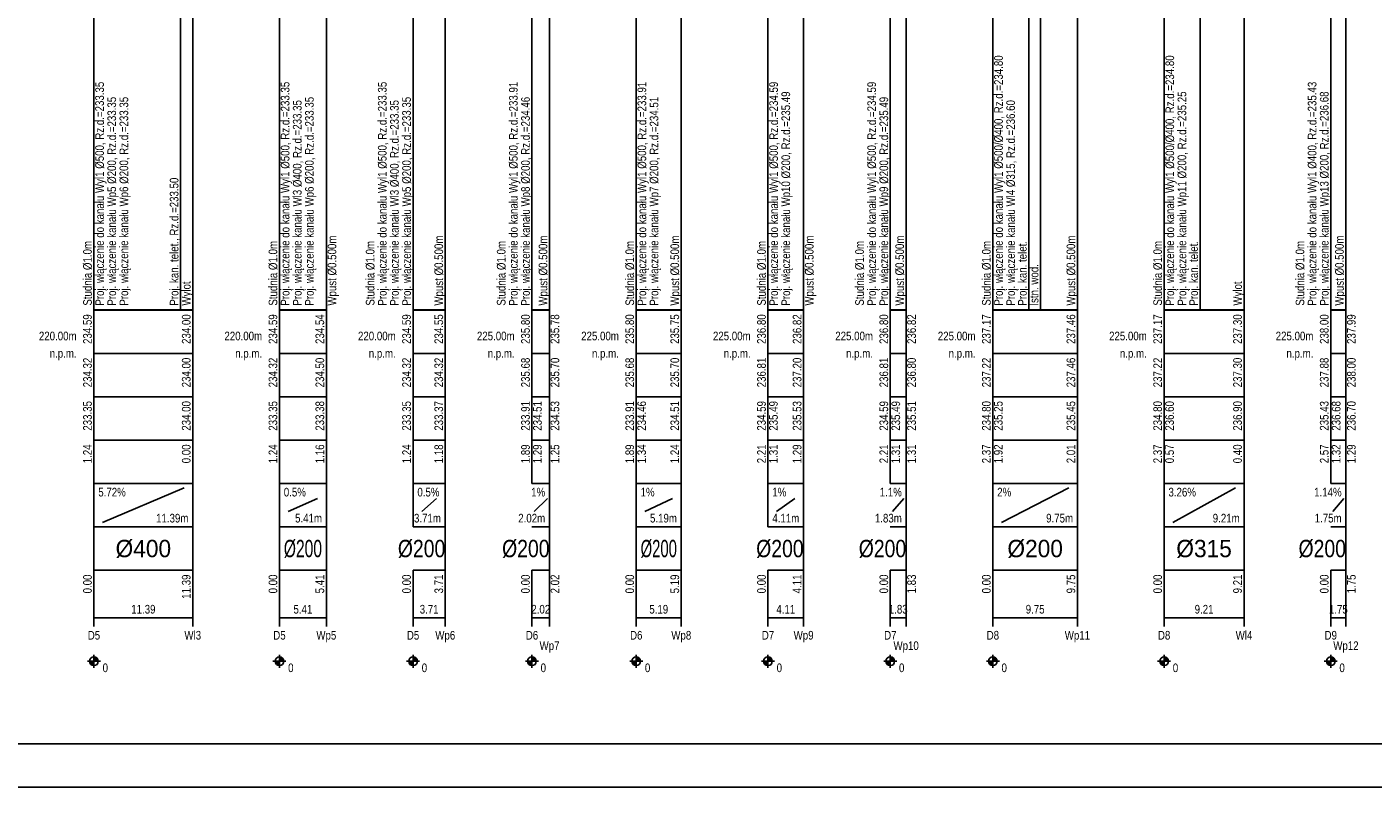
# Model space of a CAD drawing. Header units: metres. Extents: x 0 to 2625, y -705 to 306.
# Tile 27 of 34: x 1601 to 1912, y -10 to 165. Entities that reach past the tile are written whole.
import ezdxf
from ezdxf.enums import TextEntityAlignment as Align

# ---------------------------------------------------------------- set-up
doc = ezdxf.new("R2010")
doc.units = ezdxf.units.M
doc.header["$LTSCALE"] = 0.2
for name, color, linetype in [('Liczby', 7, 'CONTINUOUS'), ('Linie_opisowe', 7, 'CONTINUOUS'), ('Linie_tabeli', 7, 'CONTINUOUS'), ('Opis_PZ', 7, 'CONTINUOUS'), ('Opis_uzbr_n', 7, 'CONTINUOUS'), ('Opis_wl', 7, 'CONTINUOUS'), ('warstwa_nr_0', 8, 'CONTINUOUS')]:
    doc.layers.add(name, color=color, linetype=linetype)
doc.styles.get("Standard").update_dxf_attribs({"font": 'arial.ttf'})

msp = doc.modelspace()

# ---------------------------------------------------------------- linework, layer by layer
at = {"layer": 'Liczby'}
for p, q in [((1615.0023, 19), (1618.0023, 19)), ((1615.5047, 18.9302), (1617.4999, 19.0698)), ((1615.512, 18.8608), (1617.4926, 19.1392)), ((1615.5242, 18.7921), (1617.4804, 19.2079)), ((1615.541, 18.7244), (1617.4636, 19.2756)), ((1615.5626, 18.658), (1617.442, 19.342)), ((1615.5888, 18.5933), (1617.4158, 19.4067)), ((1615.6194, 18.5305), (1617.3852, 19.4695)), ((1615.6543, 18.4701), (1617.3503, 19.5299)), ((1615.6933, 18.4122), (1617.3113, 19.5878)), ((1615.7363, 18.3572), (1617.2683, 19.6428)), ((1615.783, 18.3053), (1617.2216, 19.6947)), ((1615.8332, 18.2569), (1617.1714, 19.7431)), ((1615.8866, 18.212), (1617.118, 19.788)), ((1615.9431, 18.171), (1617.0615, 19.829)), ((1616.0023, 18.134), (1617.0023, 19.866)), ((1616.0639, 18.1012), (1616.9407, 19.8988)), ((1616.1277, 18.0728), (1616.8769, 19.9272)), ((1616.1933, 18.0489), (1616.8113, 19.9511)), ((1616.2604, 18.0297), (1616.7442, 19.9703)), ((1616.3287, 18.0152), (1616.6759, 19.9848)), ((1616.3978, 18.0055), (1616.6068, 19.9945)), ((1616.4674, 18.0006), (1616.5372, 19.9994)), ((1616.5023, 20.5), (1616.5023, 17.5)), ((1657.7873, 19), (1660.7873, 19)), ((1658.2897, 18.9302), (1660.2849, 19.0698)), ((1658.297, 18.8608), (1660.2776, 19.1392)), ((1658.3092, 18.7921), (1660.2654, 19.2079)), ((1658.326, 18.7244), (1660.2486, 19.2756)), ((1658.3476, 18.658), (1660.227, 19.342)), ((1658.3738, 18.5933), (1660.2008, 19.4067)), ((1658.4044, 18.5305), (1660.1702, 19.4695)), ((1658.4393, 18.4701), (1660.1353, 19.5299)), ((1658.4783, 18.4122), (1660.0963, 19.5878)), ((1658.5213, 18.3572), (1660.0533, 19.6428)), ((1658.568, 18.3053), (1660.0066, 19.6947)), ((1658.6182, 18.2569), (1659.9564, 19.7431)), ((1658.6716, 18.212), (1659.903, 19.788)), ((1658.7281, 18.171), (1659.8465, 19.829)), ((1658.7873, 18.134), (1659.7873, 19.866)), ((1658.8489, 18.1012), (1659.7257, 19.8988)), ((1658.9127, 18.0728), (1659.6619, 19.9272)), ((1658.9783, 18.0489), (1659.5963, 19.9511)), ((1659.0454, 18.0297), (1659.5292, 19.9703)), ((1659.1137, 18.0152), (1659.4609, 19.9848)), ((1659.1828, 18.0055), (1659.3918, 19.9945)), ((1659.2524, 18.0006), (1659.3222, 19.9994)), ((1659.2873, 20.5), (1659.2873, 17.5)), ((1688.5991, 19), (1691.5991, 19)), ((1689.1015, 18.9302), (1691.0967, 19.0698)), ((1689.1088, 18.8608), (1691.0894, 19.1392)), ((1689.121, 18.7921), (1691.0772, 19.2079)), ((1689.1378, 18.7244), (1691.0604, 19.2756)), ((1689.1594, 18.658), (1691.0388, 19.342)), ((1689.1856, 18.5933), (1691.0126, 19.4067)), ((1689.2162, 18.5305), (1690.982, 19.4695)), ((1689.2511, 18.4701), (1690.9471, 19.5299)), ((1689.2901, 18.4122), (1690.9081, 19.5878)), ((1689.3331, 18.3572), (1690.8651, 19.6428)), ((1689.3798, 18.3053), (1690.8184, 19.6947)), ((1689.43, 18.2569), (1690.7682, 19.7431)), ((1689.4834, 18.212), (1690.7148, 19.788)), ((1689.5399, 18.171), (1690.6583, 19.829)), ((1689.5991, 18.134), (1690.5991, 19.866)), ((1689.6607, 18.1012), (1690.5375, 19.8988)), ((1689.7245, 18.0728), (1690.4737, 19.9272)), ((1689.7901, 18.0489), (1690.4081, 19.9511)), ((1689.8572, 18.0297), (1690.341, 19.9703)), ((1689.9255, 18.0152), (1690.2727, 19.9848)), ((1689.9946, 18.0055), (1690.2036, 19.9945)), ((1690.0642, 18.0006), (1690.134, 19.9994)), ((1690.0991, 20.5), (1690.0991, 17.5)), ((1716.0279, 19), (1719.0279, 19)), ((1716.5303, 18.9302), (1718.5255, 19.0698)), ((1716.5376, 18.8608), (1718.5182, 19.1392)), ((1716.5498, 18.7921), (1718.506, 19.2079)), ((1716.5666, 18.7244), (1718.4892, 19.2756)), ((1716.5882, 18.658), (1718.4676, 19.342)), ((1716.6144, 18.5933), (1718.4414, 19.4067)), ((1716.645, 18.5305), (1718.4108, 19.4695)), ((1716.6799, 18.4701), (1718.3759, 19.5299)), ((1716.7189, 18.4122), (1718.3369, 19.5878)), ((1716.7619, 18.3572), (1718.2939, 19.6428)), ((1716.8086, 18.3053), (1718.2472, 19.6947)), ((1716.8588, 18.2569), (1718.197, 19.7431)), ((1716.9122, 18.212), (1718.1436, 19.788)), ((1716.9687, 18.171), (1718.0871, 19.829)), ((1717.0279, 18.134), (1718.0279, 19.866)), ((1717.0895, 18.1012), (1717.9663, 19.8988)), ((1717.1533, 18.0728), (1717.9025, 19.9272)), ((1717.2189, 18.0489), (1717.8369, 19.9511)), ((1717.286, 18.0297), (1717.7698, 19.9703)), ((1717.3543, 18.0152), (1717.7015, 19.9848)), ((1717.4234, 18.0055), (1717.6324, 19.9945)), ((1717.493, 18.0006), (1717.5628, 19.9994)), ((1717.5279, 20.5), (1717.5279, 17.5)), ((1740.0741, 19), (1743.0741, 19)), ((1740.5765, 18.9302), (1742.5717, 19.0698)), ((1740.5838, 18.8608), (1742.5644, 19.1392)), ((1740.596, 18.7921), (1742.5522, 19.2079)), ((1740.6128, 18.7244), (1742.5354, 19.2756)), ((1740.6344, 18.658), (1742.5138, 19.342)), ((1740.6606, 18.5933), (1742.4876, 19.4067)), ((1740.6912, 18.5305), (1742.457, 19.4695)), ((1740.7261, 18.4701), (1742.4221, 19.5299)), ((1740.7651, 18.4122), (1742.3831, 19.5878)), ((1740.8081, 18.3572), (1742.3401, 19.6428)), ((1740.8548, 18.3053), (1742.2934, 19.6947)), ((1740.905, 18.2569), (1742.2432, 19.7431)), ((1740.9584, 18.212), (1742.1898, 19.788)), ((1741.0149, 18.171), (1742.1333, 19.829)), ((1741.0741, 18.134), (1742.0741, 19.866)), ((1741.1357, 18.1012), (1742.0125, 19.8988)), ((1741.1995, 18.0728), (1741.9487, 19.9272)), ((1741.2651, 18.0489), (1741.8831, 19.9511)), ((1741.3322, 18.0297), (1741.816, 19.9703)), ((1741.4005, 18.0152), (1741.7477, 19.9848)), ((1741.4696, 18.0055), (1741.6786, 19.9945)), ((1741.5392, 18.0006), (1741.609, 19.9994)), ((1741.5741, 20.5), (1741.5741, 17.5)), ((1770.4619, 19), (1773.4619, 19)), ((1770.9643, 18.9302), (1772.9595, 19.0698)), ((1770.9716, 18.8608), (1772.9522, 19.1392)), ((1770.9838, 18.7921), (1772.94, 19.2079)), ((1771.0006, 18.7244), (1772.9232, 19.2756)), ((1771.0222, 18.658), (1772.9016, 19.342)), ((1771.0484, 18.5933), (1772.8754, 19.4067)), ((1771.079, 18.5305), (1772.8448, 19.4695)), ((1771.1139, 18.4701), (1772.8099, 19.5299)), ((1771.1529, 18.4122), (1772.7709, 19.5878)), ((1771.1959, 18.3572), (1772.7279, 19.6428)), ((1771.2426, 18.3053), (1772.6812, 19.6947)), ((1771.2928, 18.2569), (1772.631, 19.7431)), ((1771.3462, 18.212), (1772.5776, 19.788)), ((1771.4027, 18.171), (1772.5211, 19.829)), ((1771.4619, 18.134), (1772.4619, 19.866)), ((1771.5235, 18.1012), (1772.4003, 19.8988)), ((1771.5873, 18.0728), (1772.3365, 19.9272)), ((1771.6529, 18.0489), (1772.2709, 19.9511)), ((1771.72, 18.0297), (1772.2038, 19.9703)), ((1771.7883, 18.0152), (1772.1355, 19.9848)), ((1771.8574, 18.0055), (1772.0664, 19.9945)), ((1771.927, 18.0006), (1771.9968, 19.9994)), ((1771.9619, 20.5), (1771.9619, 17.5)), ((1798.6771, 19), (1801.6771, 19)), ((1799.1795, 18.9302), (1801.1747, 19.0698)), ((1799.1868, 18.8608), (1801.1674, 19.1392)), ((1799.199, 18.7921), (1801.1552, 19.2079)), ((1799.2158, 18.7244), (1801.1384, 19.2756)), ((1799.2374, 18.658), (1801.1168, 19.342)), ((1799.2636, 18.5933), (1801.0906, 19.4067)), ((1799.2942, 18.5305), (1801.06, 19.4695)), ((1799.3291, 18.4701), (1801.0251, 19.5299)), ((1799.3681, 18.4122), (1800.9861, 19.5878)), ((1799.4111, 18.3572), (1800.9431, 19.6428)), ((1799.4578, 18.3053), (1800.8964, 19.6947)), ((1799.508, 18.2569), (1800.8462, 19.7431)), ((1799.5614, 18.212), (1800.7928, 19.788)), ((1799.6179, 18.171), (1800.7363, 19.829)), ((1799.6771, 18.134), (1800.6771, 19.866)), ((1799.7387, 18.1012), (1800.6155, 19.8988)), ((1799.8025, 18.0728), (1800.5517, 19.9272)), ((1799.8681, 18.0489), (1800.4861, 19.9511)), ((1799.9352, 18.0297), (1800.419, 19.9703)), ((1800.0035, 18.0152), (1800.3507, 19.9848)), ((1800.0726, 18.0055), (1800.2816, 19.9945)), ((1800.1422, 18.0006), (1800.212, 19.9994)), ((1800.1771, 20.5), (1800.1771, 17.5)), ((1822.3275, 19), (1825.3275, 19)), ((1822.8299, 18.9302), (1824.8251, 19.0698)), ((1822.8372, 18.8608), (1824.8178, 19.1392)), ((1822.8494, 18.7921), (1824.8056, 19.2079)), ((1822.8662, 18.7244), (1824.7888, 19.2756)), ((1822.8878, 18.658), (1824.7672, 19.342)), ((1822.914, 18.5933), (1824.741, 19.4067)), ((1822.9446, 18.5305), (1824.7104, 19.4695)), ((1822.9795, 18.4701), (1824.6755, 19.5299)), ((1823.0185, 18.4122), (1824.6365, 19.5878)), ((1823.0615, 18.3572), (1824.5935, 19.6428)), ((1823.1082, 18.3053), (1824.5468, 19.6947)), ((1823.1584, 18.2569), (1824.4966, 19.7431)), ((1823.2118, 18.212), (1824.4432, 19.788)), ((1823.2683, 18.171), (1824.3867, 19.829)), ((1823.3275, 18.134), (1824.3275, 19.866)), ((1823.3891, 18.1012), (1824.2659, 19.8988)), ((1823.4529, 18.0728), (1824.2021, 19.9272)), ((1823.5185, 18.0489), (1824.1365, 19.9511)), ((1823.5856, 18.0297), (1824.0694, 19.9703)), ((1823.6539, 18.0152), (1824.0011, 19.9848)), ((1823.723, 18.0055), (1823.932, 19.9945)), ((1823.7926, 18.0006), (1823.8624, 19.9994)), ((1823.8275, 20.5), (1823.8275, 17.5)), ((1861.8287, 19), (1864.8287, 19)), ((1862.3311, 18.9302), (1864.3263, 19.0698)), ((1862.3384, 18.8608), (1864.319, 19.1392)), ((1862.3506, 18.7921), (1864.3068, 19.2079)), ((1862.3674, 18.7244), (1864.29, 19.2756)), ((1862.389, 18.658), (1864.2684, 19.342)), ((1862.4152, 18.5933), (1864.2422, 19.4067)), ((1862.4458, 18.5305), (1864.2116, 19.4695)), ((1862.4807, 18.4701), (1864.1767, 19.5299)), ((1862.5197, 18.4122), (1864.1377, 19.5878)), ((1862.5627, 18.3572), (1864.0947, 19.6428)), ((1862.6094, 18.3053), (1864.048, 19.6947)), ((1862.6596, 18.2569), (1863.9978, 19.7431)), ((1862.713, 18.212), (1863.9444, 19.788)), ((1862.7695, 18.171), (1863.8879, 19.829)), ((1862.8287, 18.134), (1863.8287, 19.866)), ((1862.8903, 18.1012), (1863.7671, 19.8988)), ((1862.9541, 18.0728), (1863.7033, 19.9272)), ((1863.0197, 18.0489), (1863.6377, 19.9511)), ((1863.0868, 18.0297), (1863.5706, 19.9703)), ((1863.1551, 18.0152), (1863.5023, 19.9848)), ((1863.2242, 18.0055), (1863.4332, 19.9945)), ((1863.2938, 18.0006), (1863.3636, 19.9994)), ((1863.3287, 20.5), (1863.3287, 17.5)), ((1900.254, 19), (1903.254, 19)), ((1900.7564, 18.9302), (1902.7516, 19.0698)), ((1900.7637, 18.8608), (1902.7443, 19.1392)), ((1900.7759, 18.7921), (1902.7321, 19.2079)), ((1900.7927, 18.7244), (1902.7153, 19.2756)), ((1900.8143, 18.658), (1902.6937, 19.342)), ((1900.8405, 18.5933), (1902.6675, 19.4067)), ((1900.8711, 18.5305), (1902.6369, 19.4695)), ((1900.906, 18.4701), (1902.602, 19.5299)), ((1900.945, 18.4122), (1902.563, 19.5878)), ((1900.988, 18.3572), (1902.52, 19.6428)), ((1901.0347, 18.3053), (1902.4733, 19.6947)), ((1901.0849, 18.2569), (1902.4231, 19.7431)), ((1901.1383, 18.212), (1902.3697, 19.788)), ((1901.1948, 18.171), (1902.3132, 19.829)), ((1901.254, 18.134), (1902.254, 19.866)), ((1901.3156, 18.1012), (1902.1924, 19.8988)), ((1901.3794, 18.0728), (1902.1286, 19.9272)), ((1901.445, 18.0489), (1902.063, 19.9511)), ((1901.5121, 18.0297), (1901.9959, 19.9703)), ((1901.5804, 18.0152), (1901.9276, 19.9848)), ((1901.6495, 18.0055), (1901.8585, 19.9945)), ((1901.7191, 18.0006), (1901.7889, 19.9994)), ((1901.754, 20.5), (1901.754, 17.5))]:
    msp.add_line(p, q, dxfattribs=at)
for centre in [(1616.5023, 19), (1659.2873, 19), (1690.0991, 19), (1717.5279, 19), (1741.5741, 19), (1771.9619, 19), (1800.1771, 19), (1823.8275, 19), (1863.3287, 19), (1901.754, 19)]:
    msp.add_circle(centre, 1, dxfattribs=at)
at = {"layer": 'Linie_opisowe'}
for points in [[(1636.9423, 235), (1636.9423, 180.56), (1636.4873, 170.56), (1636.4873, 100)], [(1825.5675, 211.956), (1825.5675, 187.76), (1832.1275, 177.76), (1832.1275, 100)], [(1865.8287, 212.17), (1865.8287, 187.76), (1871.6287, 177.76), (1871.6287, 100)], [(1832.3475, 208.083), (1832.3475, 187.76), (1834.8275, 177.76), (1834.8275, 100)]]:
    msp.add_lwpolyline(points, dxfattribs=at)
at = {"layer": 'Linie_tabeli'}
for p, q in [((1616.5023, 100), (1616.5023, 90)), ((1616.5023, 100), (1616.5023, 29)), ((1639.2873, 100), (1639.2873, 90)), ((1639.2873, 100), (1639.2873, 29)), ((1659.2873, 100), (1659.2873, 90)), ((1659.2873, 100), (1659.2873, 29)), ((1670.0991, 100), (1670.0991, 90)), ((1670.0991, 100), (1670.0991, 29)), ((1690.0991, 100), (1690.0991, 90)), ((1690.0991, 100), (1690.0991, 50)), ((1697.5279, 100), (1697.5279, 90)), ((1697.5279, 100), (1697.5279, 29)), ((1717.5279, 100), (1717.5279, 90)), ((1717.5279, 100), (1717.5279, 60)), ((1721.5741, 100), (1721.5741, 90)), ((1721.5741, 100), (1721.5741, 29)), ((1741.5741, 100), (1741.5741, 90)), ((1741.5741, 100), (1741.5741, 29)), ((1751.9619, 100), (1751.9619, 90)), ((1751.9619, 100), (1751.9619, 29)), ((1771.9619, 100), (1771.9619, 90)), ((1771.9619, 100), (1771.9619, 50)), ((1780.1771, 100), (1780.1771, 90)), ((1780.1771, 100), (1780.1771, 29)), ((1800.1771, 100), (1800.1771, 90)), ((1800.1771, 100), (1800.1771, 60)), ((1803.8275, 100), (1803.8275, 90)), ((1803.8275, 100), (1803.8275, 29)), ((1823.8275, 100), (1823.8275, 90)), ((1823.8275, 100), (1823.8275, 29)), ((1843.3287, 100), (1843.3287, 90)), ((1843.3287, 100), (1843.3287, 29)), ((1863.3287, 100), (1863.3287, 90)), ((1863.3287, 100), (1863.3287, 29)), ((1881.754, 100), (1881.754, 90)), ((1881.754, 100), (1881.754, 29)), ((1901.754, 100), (1901.754, 90)), ((1901.754, 100), (1901.754, 60)), ((1905.2607, 100), (1905.2607, 90)), ((1905.2607, 100), (1905.2607, 29)), ((1616.5023, 90), (1639.2873, 90)), ((1616.5023, 90), (1616.5023, 60)), ((1639.2873, 90), (1639.2873, 60)), ((1659.2873, 90), (1670.0991, 90)), ((1659.2873, 90), (1659.2873, 60)), ((1670.0991, 90), (1670.0991, 60)), ((1690.0991, 90), (1697.5279, 90)), ((1690.0991, 90), (1690.0991, 60)), ((1697.5279, 90), (1697.5279, 60)), ((1717.5279, 90), (1721.5741, 90)), ((1717.5279, 90), (1717.5279, 60)), ((1721.5741, 90), (1721.5741, 60)), ((1741.5741, 90), (1751.9619, 90)), ((1741.5741, 90), (1741.5741, 60)), ((1751.9619, 90), (1751.9619, 60)), ((1771.9619, 90), (1780.1771, 90)), ((1771.9619, 90), (1771.9619, 60)), ((1780.1771, 90), (1780.1771, 60)), ((1800.1771, 90), (1803.8275, 90)), ((1800.1771, 90), (1800.1771, 60)), ((1803.8275, 90), (1803.8275, 60)), ((1823.8275, 90), (1843.3287, 90)), ((1823.8275, 90), (1823.8275, 60)), ((1843.3287, 90), (1843.3287, 60)), ((1863.3287, 90), (1881.754, 90)), ((1863.3287, 90), (1863.3287, 60)), ((1881.754, 90), (1881.754, 60)), ((1901.754, 90), (1905.2607, 90)), ((1901.754, 90), (1901.754, 60)), ((1905.2607, 90), (1905.2607, 60)), ((1616.5023, 80), (1639.2873, 80)), ((1659.2873, 80), (1670.0991, 80)), ((1690.0991, 80), (1697.5279, 80)), ((1717.5279, 80), (1721.5741, 80)), ((1741.5741, 80), (1751.9619, 80)), ((1771.9619, 80), (1780.1771, 80)), ((1800.1771, 80), (1803.8275, 80)), ((1823.8275, 80), (1843.3287, 80)), ((1863.3287, 80), (1881.754, 80)), ((1901.754, 80), (1905.2607, 80)), ((1616.5023, 70), (1639.2873, 70)), ((1659.2873, 70), (1670.0991, 70)), ((1690.0991, 70), (1697.5279, 70)), ((1717.5279, 70), (1721.5741, 70)), ((1741.5741, 70), (1751.9619, 70)), ((1771.9619, 70), (1780.1771, 70)), ((1800.1771, 70), (1803.8275, 70)), ((1823.8275, 70), (1843.3287, 70)), ((1863.3287, 70), (1881.754, 70)), ((1901.754, 70), (1905.2607, 70)), ((1616.5023, 60), (1639.2873, 60)), ((1616.5023, 60), (1616.5023, 50)), ((1618.5023, 51), (1637.2873, 59)), ((1639.2873, 60), (1639.2873, 50)), ((1659.2873, 60), (1670.0991, 60)), ((1659.2873, 60), (1659.2873, 50)), ((1670.0991, 60), (1670.0991, 50)), ((1690.0991, 60), (1697.5279, 60)), ((1690.0991, 60), (1690.0991, 50)), ((1697.5279, 60), (1697.5279, 50)), ((1717.5279, 60), (1721.5741, 60)), ((1741.5741, 60), (1751.9619, 60)), ((1741.5741, 60), (1741.5741, 50)), ((1751.9619, 60), (1751.9619, 50)), ((1771.9619, 60), (1780.1771, 60)), ((1771.9619, 60), (1771.9619, 50)), ((1780.1771, 60), (1780.1771, 50)), ((1800.1771, 60), (1803.8275, 60)), ((1823.8275, 60), (1843.3287, 60)), ((1823.8275, 60), (1823.8275, 50)), ((1825.8275, 51), (1841.3287, 59)), ((1843.3287, 60), (1843.3287, 50)), ((1863.3287, 60), (1881.754, 60)), ((1863.3287, 60), (1863.3287, 50)), ((1865.3287, 51), (1879.754, 59)), ((1881.754, 60), (1881.754, 50)), ((1901.754, 60), (1905.2607, 60)), ((1661.2873, 53.5), (1668.0991, 56.5)), ((1692.0991, 53.5), (1695.5279, 56.5)), ((1718.0279, 53.5), (1721.0741, 56.5)), ((1743.5741, 53.5), (1749.9619, 56.5)), ((1773.9619, 53.5), (1778.1771, 56.5)), ((1800.6771, 53.5), (1803.3275, 56.5)), ((1902.254, 53.5), (1904.7607, 56.5)), ((1616.5023, 50), (1639.2873, 50)), ((1639.2873, 50), (1639.2873, 40)), ((1659.2873, 50), (1670.0991, 50)), ((1670.0991, 50), (1670.0991, 40)), ((1690.0991, 50), (1697.5279, 50)), ((1697.5279, 50), (1697.5279, 40)), ((1717.5279, 50), (1721.5741, 50)), ((1721.5741, 50), (1721.5741, 40)), ((1741.5741, 50), (1751.9619, 50)), ((1751.9619, 50), (1751.9619, 40)), ((1771.9619, 50), (1780.1771, 50)), ((1780.1771, 50), (1780.1771, 40)), ((1800.1771, 50), (1803.8275, 50)), ((1803.8275, 50), (1803.8275, 40)), ((1823.8275, 50), (1843.3287, 50)), ((1843.3287, 50), (1843.3287, 40)), ((1863.3287, 50), (1881.754, 50)), ((1881.754, 50), (1881.754, 40)), ((1901.754, 50), (1905.2607, 50)), ((1905.2607, 50), (1905.2607, 40)), ((1616.5023, 40), (1639.2873, 40)), ((1616.5023, 40), (1616.5023, 27)), ((1639.2873, 40), (1639.2873, 27)), ((1659.2873, 40), (1670.0991, 40)), ((1659.2873, 40), (1659.2873, 27)), ((1670.0991, 40), (1670.0991, 27)), ((1690.0991, 40), (1697.5279, 40)), ((1690.0991, 40), (1690.0991, 27)), ((1690.0991, 40), (1690.0991, 29)), ((1697.5279, 40), (1697.5279, 27)), ((1717.5279, 40), (1721.5741, 40)), ((1717.5279, 40), (1717.5279, 27)), ((1717.5279, 40), (1717.5279, 29)), ((1721.5741, 40), (1721.5741, 27)), ((1741.5741, 40), (1751.9619, 40)), ((1741.5741, 40), (1741.5741, 27)), ((1751.9619, 40), (1751.9619, 27)), ((1771.9619, 40), (1780.1771, 40)), ((1771.9619, 40), (1771.9619, 27)), ((1771.9619, 40), (1771.9619, 29)), ((1780.1771, 40), (1780.1771, 27)), ((1800.1771, 40), (1803.8275, 40)), ((1800.1771, 40), (1800.1771, 27)), ((1800.1771, 40), (1800.1771, 29)), ((1803.8275, 40), (1803.8275, 27)), ((1823.8275, 40), (1843.3287, 40)), ((1823.8275, 40), (1823.8275, 27)), ((1843.3287, 40), (1843.3287, 27)), ((1863.3287, 40), (1881.754, 40)), ((1863.3287, 40), (1863.3287, 27)), ((1881.754, 40), (1881.754, 27)), ((1901.754, 40), (1905.2607, 40)), ((1901.754, 40), (1901.754, 27)), ((1901.754, 40), (1901.754, 29)), ((1905.2607, 40), (1905.2607, 27)), ((1616.5023, 29), (1639.2873, 29)), ((1659.2873, 29), (1670.0991, 29)), ((1690.0991, 29), (1697.5279, 29)), ((1717.5279, 29), (1721.5741, 29)), ((1741.5741, 29), (1751.9619, 29)), ((1771.9619, 29), (1780.1771, 29)), ((1800.1771, 29), (1803.8275, 29)), ((1823.8275, 29), (1843.3287, 29)), ((1863.3287, 29), (1881.754, 29)), ((1901.754, 29), (1905.2607, 29))]:
    msp.add_line(p, q, dxfattribs=at)
msp.add_lwpolyline([(30, 0), (2615.2962, 0), (2615.2962, 277), (30, 277)], close=True, dxfattribs=at)
for points in [[(1639.2873, 100), (1639.2873, 234.5)], [(1616.5023, 100), (1616.5023, 232.4673)], [(1659.2873, 100), (1659.2873, 232.4673)], [(1690.0991, 100), (1690.0991, 232.4673)], [(1670.0991, 100), (1670.0991, 224.7526)], [(1697.5279, 100), (1697.5279, 224.668)], [(1881.754, 100), (1881.754, 213.5)], [(1905.2607, 100), (1905.2607, 207.9618)], [(1901.754, 100), (1901.754, 203.1369)], [(1780.1771, 100), (1780.1771, 196.3341)], [(1803.8275, 100), (1803.8275, 196.1241)], [(1823.8275, 100), (1823.8275, 196.9128)], [(1863.3287, 100), (1863.3287, 196.9128)], [(1771.9619, 100), (1771.9619, 194.8333)], [(1800.1771, 100), (1800.1771, 194.8333)], [(1843.3287, 100), (1843.3287, 195.4629)], [(1717.5279, 100), (1717.5279, 188.0727)], [(1721.5741, 100), (1721.5741, 186.32)], [(1741.5741, 100), (1741.5741, 188.0727)], [(1751.9619, 100), (1751.9619, 186.1371)]]:
    msp.add_lwpolyline(points, dxfattribs=at)
for points in [[(1616.5023, 100, 0.5, 0.5, 0), (1639.2873, 100, 0.5, 0.5, 0)], [(1659.2873, 100, 0.5, 0.5, 0), (1670.0991, 100, 0.5, 0.5, 0)], [(1690.0991, 100, 0.5, 0.5, 0), (1697.5279, 100, 0.5, 0.5, 0)], [(1717.5279, 100, 0.5, 0.5, 0), (1721.5741, 100, 0.5, 0.5, 0)], [(1741.5741, 100, 0.5, 0.5, 0), (1751.9619, 100, 0.5, 0.5, 0)], [(1771.9619, 100, 0.5, 0.5, 0), (1780.1771, 100, 0.5, 0.5, 0)], [(1800.1771, 100, 0.5, 0.5, 0), (1803.8275, 100, 0.5, 0.5, 0)], [(1823.8275, 100, 0.5, 0.5, 0), (1843.3287, 100, 0.5, 0.5, 0)], [(1863.3287, 100, 0.5, 0.5, 0), (1881.754, 100, 0.5, 0.5, 0)], [(1901.754, 100, 0.5, 0.5, 0), (1905.2607, 100, 0.5, 0.5, 0)]]:
    msp.add_lwpolyline(points, format="xyseb", dxfattribs=at)
at = {"layer": 'warstwa_nr_0'}
msp.add_lwpolyline([(0, -10), (2625.2962, -10), (2625.2962, 287), (0, 287)], close=True, dxfattribs=at)

# ---------------------------------------------------------------- texts
at = {"layer": 'Liczby', "width": 0.8}
for s, p in [('234.59', (1616.0023, 99)), ('234.00', (1638.7873, 99)), ('234.59', (1658.7873, 99)), ('234.54', (1669.5991, 99)), ('234.59', (1689.5991, 99)), ('234.55', (1697.0279, 99)), ('235.80', (1717.0279, 99)), ('235.78', (1723.8241, 99)), ('235.80', (1741.0741, 99)), ('235.75', (1751.4619, 99)), ('236.80', (1771.4619, 99)), ('236.82', (1779.6771, 99)), ('236.80', (1799.6771, 99)), ('236.82', (1806.0775, 99)), ('237.17', (1823.3275, 99)), ('237.46', (1842.8287, 99)), ('237.17', (1862.8287, 99)), ('237.30', (1881.254, 99)), ('238.00', (1901.254, 99)), ('237.99', (1907.5107, 99)), ('234.32', (1616.0023, 89)), ('234.00', (1638.7873, 89)), ('234.32', (1658.7873, 89)), ('234.50', (1669.5991, 89)), ('234.32', (1689.5991, 89)), ('234.32', (1697.0279, 89)), ('235.68', (1717.0279, 89)), ('235.70', (1723.8241, 89)), ('235.68', (1741.0741, 89)), ('235.70', (1751.4619, 89)), ('236.81', (1771.4619, 89)), ('237.20', (1779.6771, 89)), ('236.81', (1799.6771, 89)), ('236.80', (1806.0775, 89)), ('237.22', (1823.3275, 89)), ('237.46', (1842.8287, 89)), ('237.22', (1862.8287, 89)), ('237.30', (1881.254, 89)), ('237.88', (1901.254, 89)), ('238.00', (1907.5107, 89)), ('233.35', (1616.0023, 79)), ('234.00', (1638.7873, 79)), ('233.35', (1658.7873, 79)), ('233.38', (1669.5991, 79)), ('233.35', (1689.5991, 79)), ('233.37', (1697.0279, 79)), ('233.91', (1717.0279, 79)), ('234.51', (1719.7779, 79)), ('234.53', (1723.8241, 79)), ('233.91', (1741.0741, 79)), ('234.46', (1743.8241, 79)), ('234.51', (1751.4619, 79)), ('234.59', (1771.4619, 79)), ('235.49', (1774.2119, 79)), ('235.53', (1779.6771, 79)), ('234.59', (1799.6771, 79)), ('235.49', (1802.4271, 79)), ('235.51', (1806.0775, 79)), ('234.80', (1823.3275, 79)), ('235.25', (1826.0775, 79)), ('235.45', (1842.8287, 79)), ('234.80', (1862.8287, 79)), ('236.60', (1865.5787, 79)), ('236.90', (1881.254, 79)), ('235.43', (1901.254, 79)), ('236.68', (1904.004, 79)), ('236.70', (1907.5107, 79)), ('1.24', (1616.0023, 69)), ('0.00', (1638.7873, 69)), ('1.24', (1658.7873, 69)), ('1.16', (1669.5991, 69)), ('1.24', (1689.5991, 69)), ('1.18', (1697.0279, 69)), ('1.89', (1717.0279, 69)), ('1.29', (1719.7779, 69)), ('1.25', (1723.8241, 69)), ('1.89', (1741.0741, 69)), ('1.34', (1743.8241, 69)), ('1.24', (1751.4619, 69)), ('2.21', (1771.4619, 69)), ('1.31', (1774.2119, 69)), ('1.29', (1779.6771, 69)), ('2.21', (1799.6771, 69)), ('1.31', (1802.4271, 69)), ('1.31', (1806.0775, 69)), ('2.37', (1823.3275, 69)), ('1.92', (1826.0775, 69)), ('2.01', (1842.8287, 69)), ('2.37', (1862.8287, 69)), ('0.57', (1865.5787, 69)), ('0.40', (1881.254, 69)), ('2.57', (1901.254, 69)), ('1.32', (1904.004, 69)), ('1.29', (1907.5107, 69)), ('0.00', (1616.0023, 39)), ('11.39', (1638.7873, 39)), ('0.00', (1658.7873, 39)), ('5.41', (1669.5991, 39)), ('0.00', (1689.5991, 39)), ('3.71', (1697.0279, 39)), ('0.00', (1717.0279, 39)), ('2.02', (1723.8241, 39)), ('0.00', (1741.0741, 39)), ('5.19', (1751.4619, 39)), ('0.00', (1771.4619, 39)), ('4.11', (1779.6771, 39)), ('0.00', (1799.6771, 39)), ('1.83', (1806.0775, 39)), ('0.00', (1823.3275, 39)), ('9.75', (1842.8287, 39)), ('0.00', (1862.8287, 39)), ('9.21', (1881.254, 39)), ('0.00', (1901.254, 39)), ('1.75', (1907.5107, 39))]:
    msp.add_text(s, height=2, rotation=90, dxfattribs=at).set_placement(p, align=Align.RIGHT)
for s, p in [('5.72%', (1617.5023, 57)), ('0.5%', (1660.2873, 57)), ('0.5%', (1691.0991, 57)), ('1%', (1742.5741, 57)), ('1%', (1772.9619, 57)), ('2%', (1824.8275, 57)), ('3.26%', (1864.3287, 57)), ('0', (1618.5023, 16.5)), ('0', (1661.2873, 16.5)), ('0', (1692.0991, 16.5)), ('0', (1719.5279, 16.5)), ('0', (1743.5741, 16.5)), ('0', (1773.9619, 16.5)), ('0', (1802.1771, 16.5)), ('0', (1825.8275, 16.5)), ('0', (1865.3287, 16.5)), ('0', (1903.754, 16.5))]:
    msp.add_text(s, height=2, dxfattribs=at).set_placement(p)
for s, height, p in [('1%', 2, (1720.5741, 57)), ('1.1%', 2, (1802.8275, 57)), ('1.14%', 2, (1904.2607, 57)), ('11.39m', 2, (1638.2873, 51)), ('5.41m', 2, (1669.0991, 51)), ('3.71m', 2, (1696.5279, 51)), ('2.02m', 2, (1720.5741, 51)), ('5.19m', 2, (1750.9619, 51)), ('4.11m', 2, (1779.1771, 51)), ('1.83m', 2, (1802.8275, 51)), ('9.75m', 2, (1842.3287, 51)), ('9.21m', 2, (1880.754, 51)), ('1.75m', 2, (1904.2607, 51)), ('%%C200', 4, (1697.5279, 43)), ('%%C200', 4, (1721.5741, 43)), ('%%C200', 4, (1780.1771, 43)), ('%%C200', 4, (1803.8275, 43)), ('%%C200', 4, (1905.2607, 43))]:
    msp.add_text(s, height=height, dxfattribs=at).set_placement(p, align=Align.RIGHT)
at = {"layer": 'Liczby'}
for s, width, p, p2 in [('%%C400', 0.936367, (1621.4948, 43), (1634.2948, 43)), ('%%C200', 0.644616, (1660.2873, 43), (1669.0991, 43)), ('%%C200', 0.613599, (1742.5741, 43), (1750.9619, 43)), ('%%C200', 0.936367, (1827.1781, 43), (1839.9781, 43)), ('%%C315', 0.936367, (1866.1413, 43), (1878.9413, 43))]:
    msp.add_text(s, height=4, dxfattribs=dict(at, width=width)).set_placement(p, p2, align=Align.FIT)
at = {"layer": 'Liczby', "width": 0.8}
for s, p in [('11.39', (1627.8948, 30)), ('5.41', (1664.6932, 30)), ('3.71', (1693.8135, 30)), ('2.02', (1719.551, 30)), ('5.19', (1746.768, 30)), ('4.11', (1776.0695, 30)), ('1.83', (1802.0023, 30)), ('9.75', (1833.5781, 30)), ('9.21', (1872.5413, 30)), ('1.75', (1903.5074, 30)), ('D5', (1616.5023, 24)), ('Wl3', (1639.2873, 24)), ('D5', (1659.2873, 24)), ('Wp5', (1670.0991, 24)), ('D5', (1690.0991, 24)), ('Wp6', (1697.5279, 24)), ('D6', (1717.5279, 24)), ('D6', (1741.5741, 24)), ('Wp8', (1751.9619, 24)), ('D7', (1771.9619, 24)), ('Wp9', (1780.1771, 24)), ('D7', (1800.1771, 24)), ('D8', (1823.8275, 24)), ('Wp11', (1843.3287, 24)), ('D8', (1863.3287, 24)), ('Wl4', (1881.754, 24)), ('D9', (1901.754, 24)), ('Wp7', (1721.5741, 21.6)), ('Wp10', (1803.8275, 21.6)), ('Wp12', (1905.2607, 21.6))]:
    msp.add_text(s, height=2, dxfattribs=at).set_placement(p, align=Align.CENTER)
at = {"layer": 'Linie_tabeli', "width": 0.8}
for s, p in [('220.00m', (1612.5023, 93)), ('220.00m', (1655.2873, 93)), ('220.00m', (1686.0991, 93)), ('225.00m', (1713.5279, 93)), ('225.00m', (1737.5741, 93)), ('225.00m', (1767.9619, 93)), ('225.00m', (1796.1771, 93)), ('225.00m', (1819.8275, 93)), ('225.00m', (1859.3287, 93)), ('225.00m', (1897.754, 93)), ('n.p.m.', (1612.5023, 89)), ('n.p.m.', (1655.2873, 89)), ('n.p.m.', (1686.0991, 89)), ('n.p.m.', (1713.5279, 89)), ('n.p.m.', (1737.5741, 89)), ('n.p.m.', (1767.9619, 89)), ('n.p.m.', (1796.1771, 89)), ('n.p.m.', (1819.8275, 89)), ('n.p.m.', (1859.3287, 89)), ('n.p.m.', (1897.754, 89))]:
    msp.add_text(s, height=2, dxfattribs=at).set_placement(p, align=Align.RIGHT)
at = {"layer": 'Opis_PZ', "width": 0.8}
for s, p in [('Studnia %%C1.0m', (1616.0023, 101)), ('Studnia %%C1.0m', (1658.7873, 101)), ('Wpust %%C0.500m', (1672.3991, 101)), ('Studnia %%C1.0m', (1681.1991, 101)), ('Wpust %%C0.500m', (1697.0279, 101)), ('Studnia %%C1.0m', (1711.4279, 101)), ('Wpust %%C0.500m', (1721.0741, 101)), ('Studnia %%C1.0m', (1741.0741, 101)), ('Wpust %%C0.500m', (1751.4619, 101)), ('Studnia %%C1.0m', (1771.4619, 101)), ('Wpust %%C0.500m', (1782.4771, 101)), ('Studnia %%C1.0m', (1794.0771, 101)), ('Wpust %%C0.500m', (1803.3275, 101)), ('Studnia %%C1.0m', (1823.3275, 101)), ('Wpust %%C0.500m', (1842.8287, 101)), ('Studnia %%C1.0m', (1862.8287, 101)), ('Studnia %%C1.0m', (1895.654, 101)), ('Wpust %%C0.500m', (1904.7607, 101)), ('Wylot', (1638.7873, 101)), ('Wylot', (1881.254, 101))]:
    msp.add_text(s, height=2, rotation=90, dxfattribs=at).set_placement(p)
at = {"layer": 'Opis_uzbr_n', "width": 0.8}
for s, p in [('Proj. kan. telet., Rz.d.=233.50', (1635.9873, 101)), ('Proj. kan. telet.', (1831.6275, 101)), ('Proj. kan. telet.', (1871.1287, 101)), ('Istn. wod.', (1834.3275, 101))]:
    msp.add_text(s, height=2, rotation=90, dxfattribs=at).set_placement(p)
at = {"layer": 'Opis_wl', "width": 0.8}
for s, p in [('Proj. włączenie do kanału Wyl1 %%C500/%%C400, Rz.d.=234.80', (1826.1275, 101)), ('Proj. włączenie do kanału Wyl1 %%C500/%%C400, Rz.d.=234.80', (1865.6287, 101)), ('Proj. włączenie do kanału Wyl1 %%C500, Rz.d.=233.35', (1618.8023, 101)), ('Proj. włączenie do kanału Wyl1 %%C500, Rz.d.=233.35', (1661.5873, 101)), ('Proj. włączenie do kanału Wyl1 %%C500, Rz.d.=233.35', (1683.9991, 101)), ('Proj. włączenie do kanału Wyl1 %%C500, Rz.d.=233.91', (1714.2279, 101)), ('Proj. włączenie do kanału Wyl1 %%C500, Rz.d.=233.91', (1743.8741, 101)), ('Proj. włączenie do kanału Wyl1 %%C500, Rz.d.=234.59', (1774.2619, 101)), ('Proj. włączenie do kanału Wyl1 %%C500, Rz.d.=234.59', (1796.8771, 101)), ('Proj. włączenie do kanału Wyl1 %%C400, Rz.d.=235.43', (1898.454, 101)), ('Proj. włączenie kanału Wp5 %%C200, Rz.d.=233.35', (1621.6023, 101)), ('Proj. włączenie kanału Wp6 %%C200, Rz.d.=233.35', (1624.4023, 101)), ('Proj. włączenie kanału Wp6 %%C200, Rz.d.=233.35', (1667.1873, 101)), ('Proj. włączenie kanału Wp5 %%C200, Rz.d.=233.35', (1689.5991, 101)), ('Proj. włączenie kanału Wp8 %%C200, Rz.d.=234.46', (1717.0279, 101)), ('Proj. włączenie kanału Wp7 %%C200, Rz.d.=234.51', (1746.6741, 101)), ('Proj. włączenie kanału Wp10 %%C200, Rz.d.=235.49', (1777.0619, 101)), ('Proj. włączenie kanału Wp9 %%C200, Rz.d.=235.49', (1799.6771, 101)), ('Proj. włączenie kanału Wp11 %%C200, Rz.d.=235.25', (1868.4287, 101)), ('Proj. włączenie kanału Wp13 %%C200, Rz.d.=236.68', (1901.254, 101)), ('Proj. włączenie kanału Wl3 %%C400, Rz.d.=233.35', (1664.3873, 101)), ('Proj. włączenie kanału Wl3 %%C400, Rz.d.=233.35', (1686.7991, 101)), ('Proj. włączenie kanału Wl4 %%C315, Rz.d.=236.60', (1828.9275, 101))]:
    msp.add_text(s, height=2, rotation=90, dxfattribs=at).set_placement(p)

doc.saveas('drawing.dxf')
